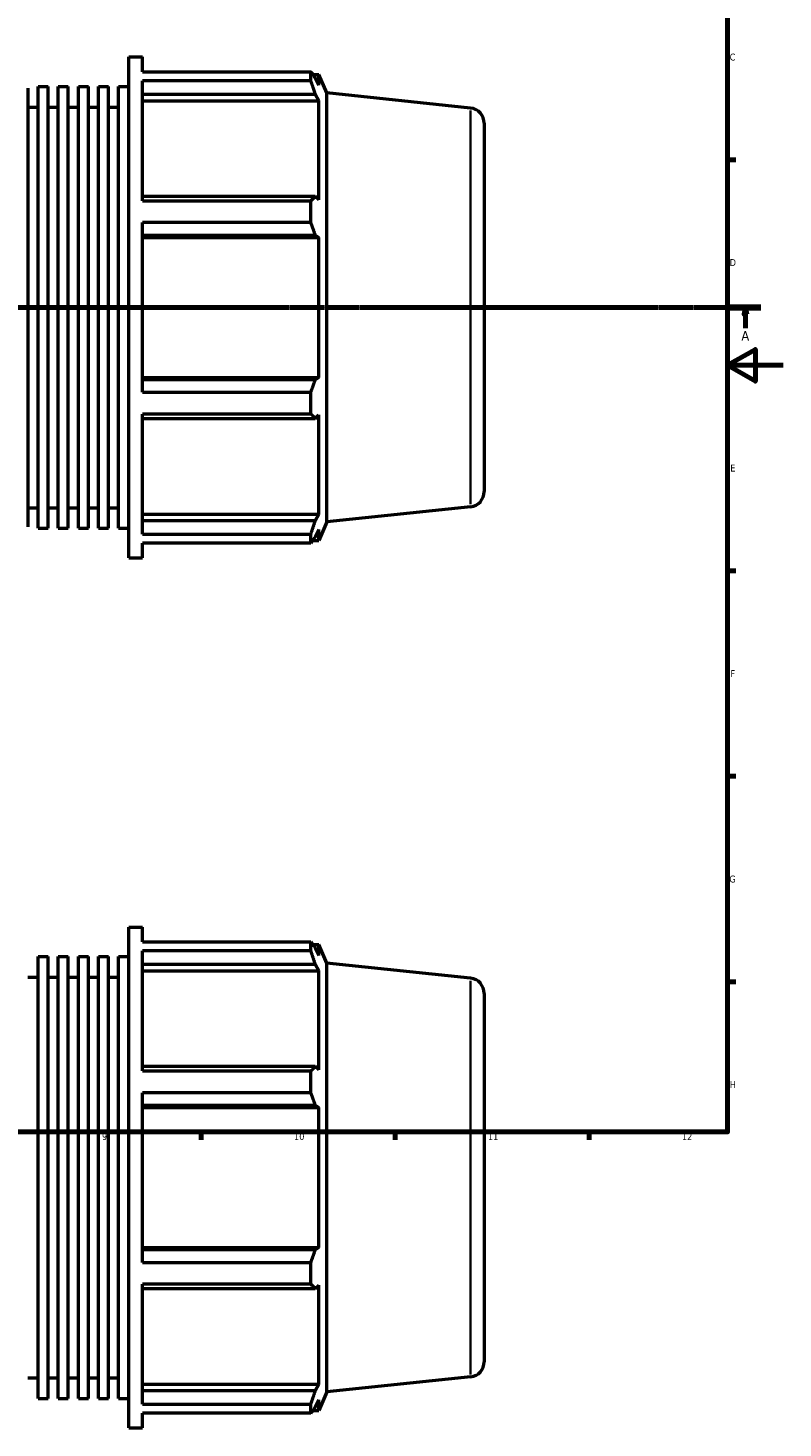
# Model space of a CAD drawing. Header units: millimetres. Extents: x -184 to 1437, y -87 to 1008.
# Tile 4 of 7: x 568 to 841, y -87 to 419. Entities that reach past the tile are written whole.
import ezdxf

# ---------------------------------------------------------------- set-up
doc = ezdxf.new("R2010")
doc.units = ezdxf.units.MM
doc.linetypes.add('CHAIN', pattern=[0.7087, 0.4724, -0.0591, 0.1181, -0.0591])
for name, color, linetype, lineweight in [('Border (ISO)', 7, 'Continuous', 70), ('Section Line (ISO)', 7, 'CHAIN', 70), ('Visible (ISO)', 7, 'Continuous', 50), ('Visible Narrow (ISO)', 7, 'Continuous', 35)]:
    doc.layers.add(name, color=color, linetype=linetype, lineweight=lineweight)
doc.styles.add('Label Text (ISO)', font='tahoma.ttf')
doc.styles.add('Note Text (ISO)', font='tahoma.ttf')

# ---------------------------------------------------------------- blocks, each defined once
blk = doc.blocks.new('Borders Default Border')
at = {"layer": 'Border (ISO)'}
for p, q in [((821, 371.25), (823.9, 371.25)), ((821, 222.75), (823.9, 222.75)), ((821, 148.5), (823.9, 148.5)), ((821, 74.25), (823.9, 74.25)), ((630.75, 20), (630.75, 17.1)), ((700.83, 20), (700.83, 17.1)), ((770.92, 20), (770.92, 17.1))]:
    blk.add_line(p, q, dxfattribs=at)
at = {"layer": 'Border (ISO)', "flags": 128}
for points in [[(20, 20), (20, 574), (821, 574), (821, 20), (20, 20)], [(841, 297), (821, 297), (831, 302.77), (831, 291.23), (821, 297)]]:
    blk.add_lwpolyline(points, dxfattribs=at)
at = {"layer": 'Border (ISO)', "color": 232, "true_color": 0xca0064, "char_height": 2.5, "attachment_point": 7, "style": 'Note Text (ISO)'}
for s, insert in [('C', (821.73, 407.08)), ('D', (821.73, 332.88)), ('E', (821.94, 258.63)), ('F', (822, 184.38)), ('G', (821.61, 110.08)), ('H', (821.74, 35.88)), ('9', (594.88, 17.05)), ('10', (664.29, 17.05)), ('11', (734.37, 17.1)), ('12', (804.46, 17.1))]:
    blk.add_mtext(s, dxfattribs=dict(at, insert=insert))
blk = doc.blocks.new('2dTransSection0')
at = {"layer": 'Section Line (ISO)', "linetype": 'CHAIN'}
blk.add_line((235.03, 317.93), (833.03, 317.93), dxfattribs=at)
at = {"layer": 'Section Line (ISO)', "linetype": 'Continuous', "lineweight": 140}
blk.add_line((821.86, 317.93), (833.03, 317.93), dxfattribs=at)
at = {"layer": 'Section Line (ISO)', "linetype": 'Continuous'}
for p, q in [((827.45, 317.93), (826.95, 315.43)), ((826.95, 315.43), (827.95, 315.43)), ((827.45, 315.43), (827.45, 317.93)), ((827.95, 315.43), (827.45, 317.93)), ((827.45, 310.43), (827.45, 315.43))]:
    blk.add_line(p, q, dxfattribs=at)
at = {"layer": 'Section Line (ISO)', "linetype": 'Continuous', "flags": 128}
blk.add_lwpolyline([(827.95, 315.43), (827.45, 317.93), (826.95, 315.43), (827.95, 315.43)], dxfattribs=at)
at = {"layer": 'Section Line (ISO)'}
blk.add_solid([(827.95, 315.43), (827.45, 317.93), (826.95, 315.43), (827.95, 315.43)], dxfattribs=at)
at = {"layer": 'Section Line (ISO)', "insert": (825.96, 305.93), "char_height": 3.5, "attachment_point": 7, "style": 'Label Text (ISO)'}
blk.add_mtext('A', dxfattribs=at)

msp = doc.modelspace()

# ---------------------------------------------------------------- linework, layer by layer
at = {"layer": 'Visible (ISO)'}
for p, q in [((604.534, 227.427), (604.534, 408.427)), ((604.534, 408.427), (609.509, 408.427)), ((609.509, 403.081), (609.509, 408.427)), ((609.509, 403.081), (670.375, 403.081)), ((609.509, 356.472), (609.509, 399.809)), ((670.375, 399.809), (609.509, 399.809)), ((670.375, 399.809), (670.375, 403.081)), ((671.078, 402.092), (673.196, 402.092)), ((673.196, 398.197), (671.987, 400.786)), ((676.174, 395.403), (673.196, 402.092)), ((673.196, 398.197), (673.196, 402.092)), ((568.146, 397.177), (568.146, 238.677)), ((571.784, 238.106), (571.784, 397.748)), ((571.784, 397.748), (575.423, 397.748)), ((575.423, 238.106), (575.423, 397.748)), ((579.062, 238.106), (579.062, 397.748)), ((579.062, 397.748), (582.701, 397.748)), ((582.701, 238.106), (582.701, 397.748)), ((586.34, 238.106), (586.34, 397.748)), ((586.34, 397.748), (589.979, 397.748)), ((589.979, 238.106), (589.979, 397.748)), ((593.618, 238.106), (593.618, 397.748)), ((593.618, 397.748), (597.256, 397.748)), ((597.256, 238.106), (597.256, 397.748)), ((600.895, 238.106), (600.895, 397.748)), ((600.895, 397.748), (604.534, 397.748)), ((609.509, 394.991), (671.987, 394.991)), ((671.987, 394.991), (673.196, 392.583)), ((676.174, 240.451), (676.174, 395.403)), ((728.106, 389.945), (676.174, 395.403)), ((568.146, 390.327), (571.784, 390.327)), ((575.423, 390.327), (579.062, 390.327)), ((582.701, 390.327), (586.34, 390.327)), ((589.979, 390.327), (593.618, 390.327)), ((597.256, 390.327), (600.895, 390.327)), ((609.509, 392.583), (673.196, 392.583)), ((673.196, 356.79), (673.196, 392.583)), ((733.031, 384.475), (733.031, 251.38)), ((671.987, 358.044), (609.509, 358.044)), ((609.509, 356.472), (670.375, 356.472)), ((670.375, 348.571), (670.375, 356.472)), ((673.196, 356.79), (671.987, 358.044)), ((609.509, 287.284), (609.509, 348.571)), ((670.375, 348.571), (609.509, 348.571)), ((609.509, 344.053), (671.987, 344.053)), ((671.987, 344.053), (673.196, 343.236)), ((609.509, 343.236), (673.196, 343.236)), ((673.196, 292.618), (673.196, 343.236)), ((609.509, 292.618), (673.196, 292.618)), ((671.987, 291.802), (609.509, 291.802)), ((673.196, 292.618), (671.987, 291.802)), ((609.509, 287.284), (670.375, 287.284)), ((670.375, 279.383), (670.375, 287.284)), ((609.509, 236.046), (609.509, 279.383)), ((670.375, 279.383), (609.509, 279.383)), ((671.987, 277.811), (673.196, 279.064)), ((673.196, 243.272), (673.196, 279.064)), ((609.509, 277.811), (671.987, 277.811)), ((568.146, 245.527), (571.784, 245.527)), ((575.423, 245.527), (579.062, 245.527)), ((582.701, 245.527), (586.34, 245.527)), ((589.979, 245.527), (593.618, 245.527)), ((597.256, 245.527), (600.895, 245.527)), ((609.509, 243.272), (673.196, 243.272)), ((673.196, 243.272), (671.987, 240.864)), ((728.106, 245.91), (676.174, 240.451)), ((571.784, 238.106), (575.423, 238.106)), ((579.062, 238.106), (582.701, 238.106)), ((586.34, 238.106), (589.979, 238.106)), ((593.618, 238.106), (597.256, 238.106)), ((600.895, 238.106), (604.534, 238.106)), ((671.987, 240.864), (609.509, 240.864)), ((676.174, 240.451), (673.196, 233.762)), ((609.509, 236.046), (670.375, 236.046)), ((609.509, 227.427), (609.509, 232.773)), ((670.375, 232.773), (609.509, 232.773)), ((670.375, 232.773), (670.375, 236.046)), ((671.078, 233.762), (673.196, 233.762)), ((671.987, 235.068), (673.196, 237.658)), ((673.196, 233.762), (673.196, 237.658)), ((604.534, 227.427), (609.509, 227.427)), ((604.534, -86.971), (604.534, 94.029)), ((604.534, 94.029), (609.509, 94.029)), ((609.509, 88.683), (609.509, 94.029)), ((609.509, 88.683), (670.375, 88.683)), ((670.375, 85.41), (670.375, 88.683)), ((671.078, 87.694), (673.196, 87.694)), ((673.196, 83.798), (671.987, 86.388)), ((676.174, 81.005), (673.196, 87.694)), ((673.196, 83.798), (673.196, 87.694)), ((571.784, -76.292), (571.784, 83.35)), ((571.784, 83.35), (575.423, 83.35)), ((575.423, -76.292), (575.423, 83.35)), ((579.062, -76.292), (579.062, 83.35)), ((579.062, 83.35), (582.701, 83.35)), ((582.701, -76.292), (582.701, 83.35)), ((586.34, -76.292), (586.34, 83.35)), ((586.34, 83.35), (589.979, 83.35)), ((589.979, -76.292), (589.979, 83.35)), ((593.618, -76.292), (593.618, 83.35)), ((593.618, 83.35), (597.256, 83.35)), ((597.256, -76.292), (597.256, 83.35)), ((600.895, -76.292), (600.895, 83.35)), ((600.895, 83.35), (604.534, 83.35)), ((609.509, 42.073), (609.509, 85.41)), ((670.375, 85.41), (609.509, 85.41)), ((676.174, -73.947), (676.174, 81.005)), ((728.106, 75.546), (676.174, 81.005)), ((568.146, 75.929), (571.784, 75.929)), ((575.423, 75.929), (579.062, 75.929)), ((582.701, 75.929), (586.34, 75.929)), ((589.979, 75.929), (593.618, 75.929)), ((597.256, 75.929), (600.895, 75.929)), ((609.509, 80.592), (671.987, 80.592)), ((609.509, 78.184), (673.196, 78.184)), ((671.987, 80.592), (673.196, 78.184)), ((673.196, 42.392), (673.196, 78.184)), ((733.031, 70.077), (733.031, -63.019)), ((671.987, 43.646), (609.509, 43.646)), ((609.509, 42.073), (670.375, 42.073)), ((670.375, 34.173), (670.375, 42.073)), ((673.196, 42.392), (671.987, 43.646)), ((609.509, -27.115), (609.509, 34.173)), ((670.375, 34.173), (609.509, 34.173)), ((609.509, 29.654), (671.987, 29.654)), ((609.509, 28.838), (673.196, 28.838)), ((671.987, 29.654), (673.196, 28.838)), ((673.196, -21.78), (673.196, 28.838)), ((609.509, -21.78), (673.196, -21.78)), ((671.987, -22.597), (609.509, -22.597)), ((673.196, -21.78), (671.987, -22.597)), ((609.509, -27.115), (670.375, -27.115)), ((670.375, -35.016), (670.375, -27.115)), ((609.509, -78.353), (609.509, -35.016)), ((670.375, -35.016), (609.509, -35.016)), ((671.987, -36.588), (673.196, -35.334)), ((673.196, -71.126), (673.196, -35.334)), ((609.509, -36.588), (671.987, -36.588)), ((568.146, -68.871), (571.784, -68.871)), ((575.423, -68.871), (579.062, -68.871)), ((582.701, -68.871), (586.34, -68.871)), ((589.979, -68.871), (593.618, -68.871)), ((597.256, -68.871), (600.895, -68.871)), ((728.106, -68.489), (676.174, -73.947)), ((609.509, -71.126), (673.196, -71.126)), ((671.987, -73.535), (609.509, -73.535)), ((673.196, -71.126), (671.987, -73.535)), ((676.174, -73.947), (673.196, -80.636)), ((571.784, -76.292), (575.423, -76.292)), ((579.062, -76.292), (582.701, -76.292)), ((586.34, -76.292), (589.979, -76.292)), ((593.618, -76.292), (597.256, -76.292)), ((600.895, -76.292), (604.534, -76.292)), ((609.509, -78.353), (670.375, -78.353)), ((670.375, -81.625), (670.375, -78.353)), ((671.078, -80.636), (673.196, -80.636)), ((671.987, -79.33), (673.196, -76.741)), ((673.196, -80.636), (673.196, -76.741)), ((609.509, -86.971), (609.509, -81.625)), ((670.375, -81.625), (609.509, -81.625)), ((604.534, -86.971), (609.509, -86.971))]:
    msp.add_line(p, q, dxfattribs=at)
for centre, start, end in [((727.531, 384.475), 0, 84), ((727.531, 251.38), 276, 0), ((727.531, 70.077), 0, 84), ((727.531, -63.019), 276, 0)]:
    msp.add_arc(centre, 5.5, start, end, dxfattribs=at)
for points, weights in [([(670.375, 403.081), (671.213, 401.91), (671.987, 400.786)], [1, 1.0016654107, 1.00251454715]), ([(671.987, 394.991), (671.213, 397.351), (670.375, 399.809)], [1.00251454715, 1.0016654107, 1]), ([(670.375, 356.472), (671.213, 357.274), (671.987, 358.044)], [1, 1.0016654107, 1.00251454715]), ([(671.987, 344.053), (671.213, 346.266), (670.375, 348.571)], [1.00251454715, 1.0016654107, 1]), ([(670.375, 287.284), (671.213, 289.589), (671.987, 291.802)], [1, 1.0016654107, 1.00251454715]), ([(671.987, 277.811), (671.213, 278.581), (670.375, 279.383)], [1.00251454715, 1.0016654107, 1]), ([(670.375, 236.046), (671.213, 238.504), (671.987, 240.864)], [1, 1.0016654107, 1.00251454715]), ([(671.987, 235.068), (671.213, 233.944), (670.375, 232.773)], [1.00251454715, 1.0016654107, 1]), ([(670.375, 88.683), (671.213, 87.512), (671.987, 86.388)], [1, 1.0016654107, 1.00251454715]), ([(671.987, 80.592), (671.213, 82.952), (670.375, 85.41)], [1.00251454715, 1.0016654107, 1]), ([(670.375, 42.073), (671.213, 42.875), (671.987, 43.646)], [1, 1.0016654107, 1.00251454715]), ([(671.987, 29.654), (671.213, 31.867), (670.375, 34.173)], [1.00251454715, 1.0016654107, 1]), ([(670.375, -27.115), (671.213, -24.81), (671.987, -22.597)], [1, 1.0016654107, 1.00251454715]), ([(671.987, -36.588), (671.213, -35.818), (670.375, -35.016)], [1.00251454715, 1.0016654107, 1]), ([(670.375, -78.353), (671.213, -75.895), (671.987, -73.535)], [1, 1.0016654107, 1.00251454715]), ([(671.987, -79.33), (671.213, -80.454), (670.375, -81.625)], [1.00251454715, 1.0016654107, 1])]:
    msp.add_rational_spline(points, weights, degree=2, dxfattribs=at)
at = {"layer": 'Visible Narrow (ISO)'}
for p, q in [((728.106, 246.796), (728.106, 389.058)), ((728.106, -67.602), (728.106, 74.66))]:
    msp.add_line(p, q, dxfattribs=at)

# ---------------------------------------------------------------- block references
msp.add_blockref('Borders Default Border', (0, 0))
at = {"layer": 'Section Line (ISO)'}
msp.add_blockref('2dTransSection0', (0, 0), dxfattribs=at)

doc.saveas('drawing.dxf')
